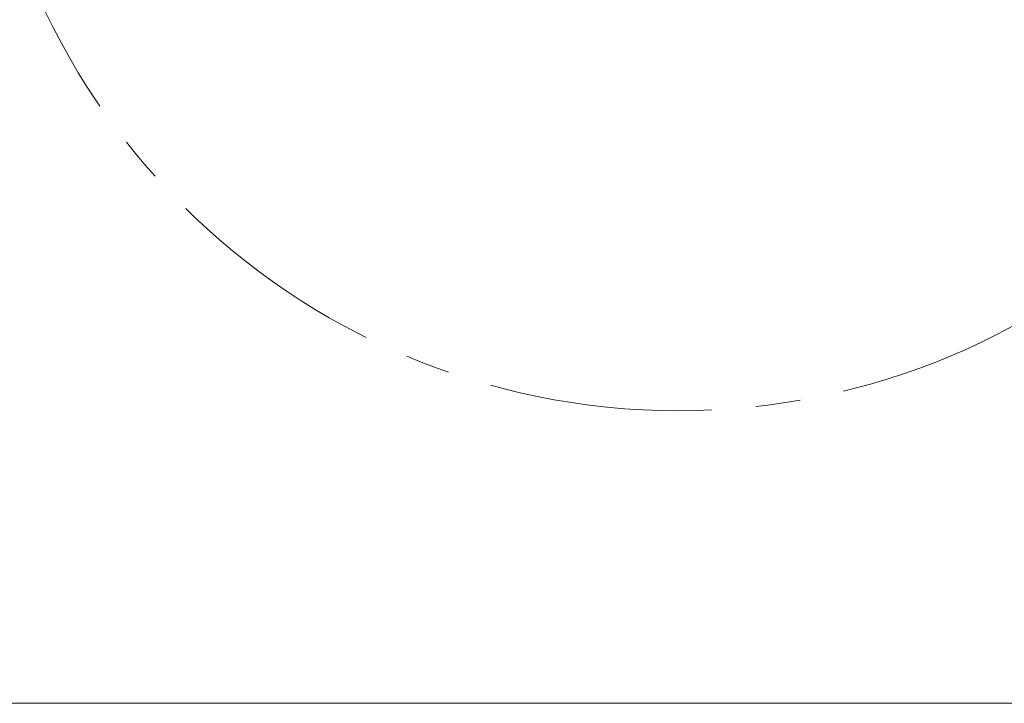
# Model space of a CAD drawing. Header units: millimetres. Extents: x 36 to 588, y 6 to 414.
# Tile 50 of 57: x 471 to 527, y 273 to 312. Entities that reach past the tile are written whole.
import ezdxf

# ---------------------------------------------------------------- set-up
doc = ezdxf.new("R2010")
doc.units = ezdxf.units.MM
doc.linetypes.add('CENTERX2', pattern=[20.32, 12.7, -2.54, 2.54, -2.54])
doc.styles.add('SLDTEXTSTYLE1', font='TXT', dxfattribs={"width": 0.75})
doc.dimstyles.new('SLDDIMSTYLE0', dxfattribs={"dimtxt": 3.5, "dimasz": 5, "dimexe": 0, "dimexo": 0.0625, "dimgap": 0.875, "dimtad": 1, "dimlfac": 15, "dimrnd": 1e-09, "dimzin": 12, "dimdsep": 46, "dimtxsty": 'SLDTEXTSTYLE1', "dimsah": 1, "dimcen": 0.09, "dimadec": 0, "dimazin": 0, "dimtfac": 1, "dimtofl": 0, "dimtmove": 0, "dimatfit": 3, "dimfxl": 1, "dimtolj": 1, "dimtzin": 12, "dimarcsym": 0})

# ---------------------------------------------------------------- blocks, each defined once
blk = doc.blocks.new('*D11')
at = {"color": 7, "linetype": 'Continuous', "lineweight": 0}
for p, q in [((526.492, 329.852), (533.373, 329.852)), ((532.373, 329.852), (532.373, 273.186)), ((470.459, 273.186), (533.373, 273.186))]:
    blk.add_line(p, q, dxfattribs=at)
for points in [[(532.373, 329.852), (531.723, 324.852), (533.023, 324.852)], [(532.373, 273.186), (533.023, 278.186), (531.723, 278.186)]]:
    blk.add_solid(points, dxfattribs=at)
at = {"color": 7, "linetype": 'Continuous', "lineweight": 0, "insert": (527.862, 298.094), "char_height": 3.5, "attachment_point": 1, "rotation": 90, "style": 'SLDTEXTSTYLE1'}
blk.add_mtext('850', dxfattribs=at)

msp = doc.modelspace()

# ---------------------------------------------------------------- linework, layer by layer
at = {"color": 7, "linetype": 'CENTERX2', "lineweight": 0}
msp.add_circle((508.6590142, 329.8524878), 40, dxfattribs=at)

# ---------------------------------------------------------------- dimensions: what is measured, and where the dimension line sits
at = {"color": 7, "linetype": 'Continuous', "lineweight": 0}
dim = msp.add_linear_dim(base=(532.3734349, 273.1858212), p1=(525.4923476, 329.8524878), p2=(469.4590142, 273.1858212), angle=90, dimstyle='SLDDIMSTYLE0', dxfattribs=at)
dim.commit()
dim.dimension.update_dxf_attribs({"geometry": '*D11', "text_midpoint": (532.3734349, 301.973515), "dimtype": 160})

doc.saveas('drawing.dxf')
